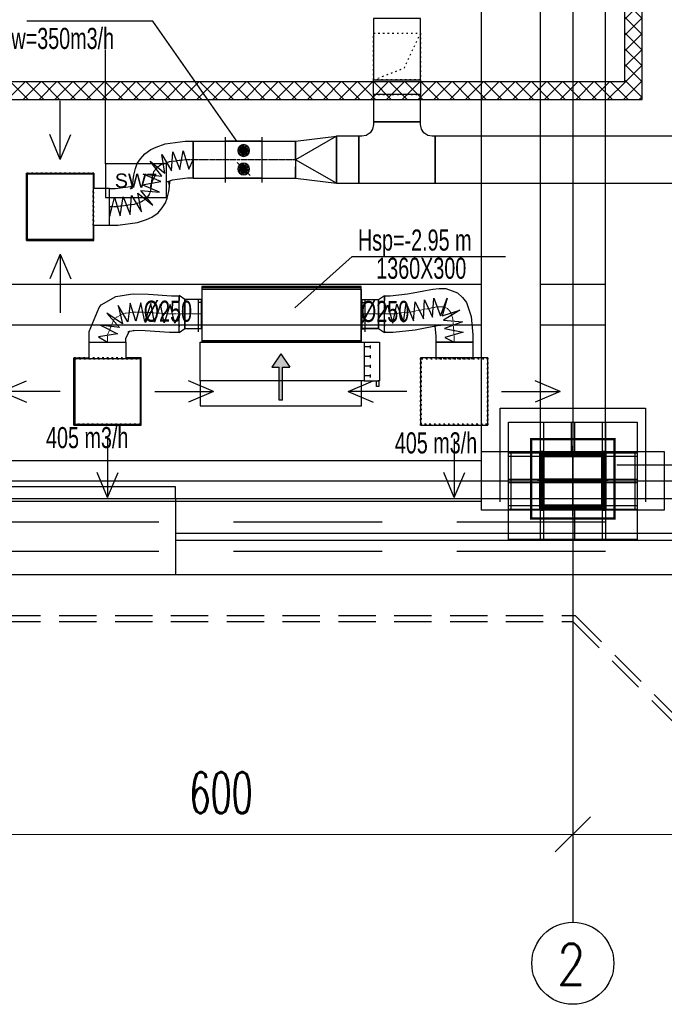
# Model space of a CAD drawing. Header units: centimetres. Extents: x -228435 to 46820, y -89367 to 152985.
# Tile 160 of 252: x -3257 to 2240, y 533 to 8936. Entities that reach past the tile are written whole.
import ezdxf

# ---------------------------------------------------------------- set-up
doc = ezdxf.new("R2010")
doc.units = ezdxf.units.CM
doc.header["$LTSCALE"] = 50
doc.header["$PDMODE"] = 35
doc.header["$PDSIZE"] = 0.1
for name, pattern in [('CADVENT_CENTERLINE', [9.9, 7.4, -1, 0.5, -1]), ('CADVENT_HIDDEN', [0.8, 0.25, -0.55]), ('Kondygnacja  -0_5$0$HIDDEN', [9.525, 6.35, -3.175]), ('Kondygnacja  -0_5$0$HIDDEN2', [4.7625, 3.175, -1.5875]), ('Osie rzutów$0$DASHDOT2', [12.7, 6.35, -3.175, 0, -3.175])]:
    doc.linetypes.add(name, pattern=pattern)
doc.layers.get('0').update_dxf_attribs({"color": 8})
doc.layers.get('DEFPOINTS').update_dxf_attribs({"color": 8})
for name, color, linetype in [('01-103-Went PP_poziom-0_5$0$L_Nawiew', 3, 'Continuous'), ('bgde-nawiewEXP', 1, 'Continuous'), ('bgde-nawiewHIDDEN', 1, 'Continuous'), ('bgde-tekst', 7, 'Continuous'), ('bgde-wywiewCEN', 7, 'Continuous'), ('bgde-wywiewDETAILS', 5, 'Continuous'), ('bgde-wywiewEXP', 5, 'Continuous'), ('bgde-wywiewHIDDEN', 5, 'Continuous'), ('bgde-wywiewSOL', 5, 'Continuous'), ('bgde_AJ_strzałki', 7, 'Continuous'), ('bgde_VAV', 7, 'Continuous'), ('Kondygnacja  -0_5$0$ARCH_GK', 8, 'Continuous'), ('Kondygnacja  -0_5$0$ARCH_INFO_ODPORNOŚĆ OGNIOWA', 8, 'Continuous'), ('Kondygnacja  -0_5$0$ARCH_INFO_OPISY_PRZEGRODY', 8, 'Continuous'), ('Kondygnacja  -0_5$0$ARCH_KONSTR_POWYŻEJ RZUTU', 8, 'Kondygnacja  -0_5$0$HIDDEN'), ('Kondygnacja  -0_5$0$ARCH_KONSTR_POWYŻEJ RZUTU_IST', 8, 'Kondygnacja  -0_5$0$HIDDEN2'), ('Kondygnacja  -0_5$0$ARCH_KONSTRUKCJA_NIEWIDOCZNA', 8, 'Continuous'), ('Kondygnacja  -0_5$0$ARCH_NIEWIDOK_IST', 8, 'Kondygnacja  -0_5$0$HIDDEN'), ('Kondygnacja  -0_5$0$ARCH_OKŁADZINA', 8, 'Continuous'), ('Kondygnacja  -0_5$0$ARCH_SŁUPY', 8, 'Continuous'), ('Kondygnacja  -0_5$0$ARCH_WIDOK_IST', 8, 'Continuous'), ('Kondygnacja  -0_5$0$ARCH_ŚLUSARKA_OKNA_IST', 8, 'Continuous'), ('Osie rzutów$0$ARCH_INFO_OSIE_IST', 8, 'Osie rzutów$0$DASHDOT2'), ('Osie rzutów$0$ARCH_INFO_OSIE_OPISY_IST', 8, 'Continuous')]:
    doc.layers.add(name, color=color, linetype=linetype)
doc.layers.add('bgde-nawiewCEN', color=7, linetype='Continuous', lineweight=13)
doc.layers.add('Osie rzutów$0$ARCH_INFO_WYMIARY', color=8, linetype='Continuous', lineweight=9)
doc.styles.add('Kondygnacja  -0_5$0$Arial', font='ARIAL.TTF')
doc.styles.add('Kondygnacja  -0_5$0$Standard', font='txt')
doc.styles.add('Osie rzutów$0$ROMANS-250-CM', font='romans.shx', dxfattribs={"width": 0.8, "height": 50})
doc.styles.add('Osie rzutów$0$wymiary_cuprum', font='Romans.shx', dxfattribs={"width": 0.6})
doc.dimstyles.new('Kondygnacja  -0_5$0$ISO-25', dxfattribs={"dimtxt": 2.5, "dimasz": 2.5, "dimexe": 1.25, "dimexo": 0.625, "dimtad": 1, "dimtxsty": 'Kondygnacja  -0_5$0$Standard', "dimcen": 2.5, "dimadec": 0, "dimazin": 0, "dimtfac": 1, "dimtmove": 0, "dimatfit": 3, "dimfxl": 0, "dimarcsym": 0})
doc.dimstyles.new('Osie rzutów$0$ARCH_ CT', dxfattribs={"dimtxt": 20, "dimasz": 20, "dimexe": 12, "dimexo": 20, "dimgap": 5, "dimtad": 1, "dimdec": 1, "dimrnd": 0.5, "dimzin": 9, "dimdsep": 46, "dimtxsty": 'Osie rzutów$0$wymiary_cuprum', "dimblk": 'Osie rzutów$0$_Oblique', "dimcen": 8, "dimdle": 12, "dimclrd": 256, "dimclre": 256, "dimclrt": 55, "dimadec": 1, "dimazin": 0, "dimtfac": 1, "dimtdec": 1, "dimtmove": 1, "dimatfit": 2, "dimldrblk": 'Osie rzutów$0$_Dot', "dimfxl": 0, "dimtolj": 1, "dimtzin": 0, "dimlwd": -1, "dimlwe": -1, "dimarcsym": 0})
pattern_1 = [(45, (-10513.117, -27369.858), (-6.735192, 6.735192), [])]

# ---------------------------------------------------------------- blocks, each defined once
blk = doc.blocks.new('Osie rzutów$0$_Oblique')
at = {"color": 0, "linetype": 'ByBlock', "lineweight": -2}
blk.add_line((-0.5, -0.5), (0.5, 0.5), dxfattribs=at)
blk = doc.blocks.new('*D273')
at = {"layer": 'DEFPOINTS', "color": 0}
for p in [(12260, 4732.19), (12860, 4732.19), (12860, 4698.26)]:
    blk.add_point(p, dxfattribs=at)
at = {"layer": 'Osie rzutów$0$ARCH_INFO_WYMIARY'}
for p, q in [((12260, 4717.19), (12260, 4690.26)), ((12860, 4717.19), (12860, 4690.26)), ((12252, 4698.26), (12868, 4698.26))]:
    blk.add_line(p, q, dxfattribs=at)
at = {"layer": 'Osie rzutów$0$ARCH_INFO_WYMIARY', "xscale": 30, "yscale": 30, "zscale": 30, "rotation": 180}
blk.add_blockref('Osie rzutów$0$_Oblique', (12260, 4698.26), dxfattribs=at)
at = {"layer": 'Osie rzutów$0$ARCH_INFO_WYMIARY', "xscale": 30, "yscale": 30, "zscale": 30}
blk.add_blockref('Osie rzutów$0$_Oblique', (12860, 4698.26), dxfattribs=at)
at = {"layer": 'Osie rzutów$0$ARCH_INFO_WYMIARY', "color": 55, "insert": (12560, 4733.76), "char_height": 35, "attachment_point": 5, "style": 'Osie rzutów$0$wymiary_cuprum'}
blk.add_mtext('\\A1;600', dxfattribs=at)
blk = doc.blocks.new('Osie rzutów$0$_Dot')
at = {"color": 0, "linetype": 'ByBlock', "lineweight": -2}
blk.add_line((-0.5, 0), (-1, 0), dxfattribs=at)
at = {"color": 0, "linetype": 'ByBlock', "const_width": 0.5}
blk.add_lwpolyline([(-0.25, 0, 1), (0.25, 0, 1)], format="xyb", close=True, dxfattribs=at)
blk = doc.blocks.new('*D275')
at = {"layer": 'DEFPOINTS', "color": 0}
for p in [(11660, 4732.19), (12260, 4732.19), (12260, 4698.26)]:
    blk.add_point(p, dxfattribs=at)
at = {"layer": 'Osie rzutów$0$ARCH_INFO_WYMIARY'}
for p, q in [((11660, 4717.19), (11660, 4690.26)), ((12260, 4717.19), (12260, 4690.26)), ((11652, 4698.26), (12268, 4698.26))]:
    blk.add_line(p, q, dxfattribs=at)
at = {"layer": 'Osie rzutów$0$ARCH_INFO_WYMIARY', "xscale": 30, "yscale": 30, "zscale": 30, "rotation": 180}
blk.add_blockref('Osie rzutów$0$_Oblique', (11660, 4698.26), dxfattribs=at)
at = {"layer": 'Osie rzutów$0$ARCH_INFO_WYMIARY', "xscale": 30, "yscale": 30, "zscale": 30}
blk.add_blockref('Osie rzutów$0$_Oblique', (12260, 4698.26), dxfattribs=at)
at = {"layer": 'Osie rzutów$0$ARCH_INFO_WYMIARY', "color": 55, "insert": (11960, 4733.76), "char_height": 35, "attachment_point": 5, "style": 'Osie rzutów$0$wymiary_cuprum'}
blk.add_mtext('\\A1;600', dxfattribs=at)
blk = doc.blocks.new('Kondygnacja  -0_5$0$_Dot')
at = {"color": 0, "linetype": 'ByBlock', "lineweight": -2}
blk.add_line((-0.5, 0), (-1, 0), dxfattribs=at)
at = {"color": 0, "linetype": 'ByBlock', "const_width": 0.5}
blk.add_lwpolyline([(-0.25, 0, 1), (0.25, 0, 1)], format="xyb", close=True, dxfattribs=at)
blk = doc.blocks.new('Kondygnacja  -0_5$0$konstrukcja istniejąca -0.5')
at = {"layer": 'Kondygnacja  -0_5$0$ARCH_KONSTR_POWYŻEJ RZUTU_IST', "ltscale": 10}
for p, q in [((11138, 5017.5), (12181.55, 5017.5)), ((12181.55, 4982.5), (11138, 4982.5))]:
    blk.add_line(p, q, dxfattribs=at)
for points in [[(12182, 5025), (12182, 6175)], [(12232, 6175), (12232, 5025)], [(12288, 5025), (12288, 6175)], [(11138, 5167.89), (12182, 5167.89)], [(12232, 5167.89), (12288, 5167.89)], [(12182, 5132.89), (11138, 5132.89)], [(12288, 5132.89), (12232, 5132.89)], [(12338, 4975), (12182, 4975), (12182, 5025), (12338, 5025), (12338, 4975)], [(12232, 4975), (12232, 4975), (12182, 4975)], [(12338, 4975), (12338, 4975), (12288, 4975)]]:
    blk.add_lwpolyline(points, dxfattribs=at)
at = {"layer": 'Kondygnacja  -0_5$0$ARCH_KONSTR_POWYŻEJ RZUTU_IST', "ltscale": 10, "elevation": 0}
for points in [[(12207, 5025), (12207, 4975)], [(12313, 5025), (12313, 4975)]]:
    blk.add_lwpolyline(points, dxfattribs=at)
blk = doc.blocks.new('0026')
at = {"layer": 'bgde_VAV'}
for p, q in [((462656, 9859, 1210), (462656, 9814, 1210)), ((463056, 9814, 1210), (463056, 9859, 1210)), ((462656, 9814, 1210), (462656, 9414, 1210)), ((462656, 9814, 1210), (463056, 9814, 1210)), ((462785, 9784, 1210), (462926, 9643, 1210)), ((462856, 9714, 1210), (462792, 9714, 1210)), ((462856, 9714, 1210), (462795, 9733, 1210)), ((462856, 9714, 1210), (462795, 9694, 1210)), ((462856, 9714, 1210), (462804, 9751, 1210)), ((462856, 9714, 1210), (462804, 9676, 1210)), ((462856, 9714, 1210), (462818, 9765, 1210)), ((462856, 9714, 1210), (462818, 9662, 1210)), ((462856, 9714, 1210), (462836, 9775, 1210)), ((462856, 9714, 1210), (462836, 9653, 1210)), ((462856, 9714, 1210), (462856, 9778, 1210)), ((462856, 9714, 1210), (462875, 9775, 1210)), ((462856, 9714, 1210), (462893, 9765, 1210)), ((462856, 9714, 1210), (462907, 9751, 1210)), ((462856, 9714, 1210), (462916, 9733, 1210)), ((462856, 9714, 1210), (462920, 9714, 1210)), ((462856, 9714, 1210), (462916, 9694, 1210)), ((462856, 9714, 1210), (462907, 9676, 1210)), ((462856, 9714, 1210), (462893, 9662, 1210)), ((462856, 9714, 1210), (462875, 9653, 1210)), ((462856, 9714, 1210), (462856, 9650, 1210)), ((463056, 9414, 1210), (463056, 9814, 1210)), ((462856, 9514, 1210), (462792, 9514, 1210)), ((462856, 9514, 1210), (462795, 9533, 1210)), ((462856, 9514, 1210), (462795, 9494, 1210)), ((462856, 9514, 1210), (462804, 9551, 1210)), ((462856, 9514, 1210), (462804, 9476, 1210)), ((462856, 9514, 1210), (462818, 9565, 1210)), ((462856, 9514, 1210), (462818, 9462, 1210)), ((462856, 9514, 1210), (462836, 9575, 1210)), ((462856, 9514, 1210), (462836, 9453, 1210)), ((462856, 9514, 1210), (462856, 9578, 1210)), ((462856, 9514, 1210), (462875, 9575, 1210)), ((462856, 9514, 1210), (462893, 9565, 1210)), ((462856, 9514, 1210), (462907, 9551, 1210)), ((462856, 9514, 1210), (462916, 9533, 1210)), ((462856, 9514, 1210), (462920, 9514, 1210)), ((462856, 9514, 1210), (462916, 9494, 1210)), ((462856, 9514, 1210), (462907, 9476, 1210)), ((462856, 9514, 1210), (462893, 9462, 1210)), ((462856, 9514, 1210), (462875, 9453, 1210)), ((462856, 9514, 1210), (462856, 9450, 1210)), ((462656, 9414, 1210), (462656, 9369, 1210)), ((462656, 9414, 1210), (463056, 9414, 1210)), ((463056, 9369, 1210), (463056, 9414, 1210))]:
    blk.add_line(p, q, dxfattribs=at)
for centre in [(462856, 9714, 1210), (462856, 9514, 1210)]:
    blk.add_ellipse(centre, major_axis=(0, 64), ratio=1, start_param=-1.570796, end_param=4.712389, dxfattribs=at)
blk = doc.blocks.new('*a368')
at = {"layer": 'bgde-tekst'}
blk.add_line((0, 0), (1310, 0), dxfattribs=at)
blk = doc.blocks.new('A$C5B3E7367')
at = {"layer": '01-103-Went PP_poziom-0_5$0$L_Nawiew'}
h = blk.add_hatch(color=256, dxfattribs=at)
h.paths.add_polyline_path([(215, 704), (215, 674), (331.7, 674), (331.7, 612.1), (445.9, 689), (331.7, 765.9), (331.7, 704)])
h.paths.add_polyline_path([(48.3, 704), (48.3, 674), (215, 674), (215, 704)])
for p, q in [((215, 1525), (165, 1525)), ((165, 1525), (165, 1505)), ((215, 1400), (215, 1530)), ((545, 1530), (215, 1530)), ((215, 1530), (215, 1515)), ((545, 1400), (545, 1530)), ((165, 1505), (215, 1505)), ((243.8, 1452), (268.8, 1452)), ((256.2, 1452), (256.2, 1400)), ((326.2, 1452), (351.2, 1452)), ((338.8, 1452), (338.8, 1400)), ((408.8, 1452), (433.8, 1452)), ((421.2, 1452), (421.2, 1400)), ((491.2, 1452), (516.2, 1452)), ((503.8, 1452), (503.8, 1400)), ((0, 1378), (215, 1378)), ((0, 0), (0, 1378)), ((545, 1400), (215, 1400)), ((215, 1400), (215, 1378)), ((215, 1378), (215, 0)), ((545, 0), (545, 1400)), ((445.9, 689), (331.7, 765.9)), ((331.7, 704), (331.7, 765.9)), ((48.3, 704), (331.7, 704)), ((48.3, 704), (48.3, 674)), ((48.3, 674), (331.7, 674)), ((445.9, 689), (331.7, 612.1)), ((331.7, 612.1), (331.7, 674)), ((215, 0), (0, 0)), ((215, 0), (545, 0))]:
    blk.add_line(p, q, dxfattribs=at)
blk = doc.blocks.new('A$C53CA46B8')
at = {"layer": 'bgde-wywiewSOL'}
for p, q in [((112.9, 511.1), (-162.1, 511.1)), ((-137.1, 481.1), (-137.1, 511.1)), ((87.9, 481.1), (87.9, 511.1)), ((200.4, 481.1), (-249.6, 481.1)), ((-249.6, 481.1), (-249.6, -878.9)), ((200.4, 481.1), (200.4, -878.9)), ((200.4, -878.9), (-249.6, -878.9)), ((112.9, -908.9), (-162.1, -908.9)), ((-137.1, -878.9), (-137.1, -908.9)), ((87.9, -878.9), (87.9, -908.9))]:
    blk.add_line(p, q, dxfattribs=at)
at = {"layer": '01-103-Went PP_poziom-0_5$0$L_Nawiew'}
blk.add_blockref('A$C5B3E7367', (-794.6, -893.9), dxfattribs=at)
blk = doc.blocks.new('strzałki')
at = {"layer": 'bgde_AJ_strzałki'}
for p, q in [((-903.6, 0), (-691.1, 89.7, 3433)), ((903.6, 0), (691.1, 89.7, 3433)), ((-403.6, 0), (-903.6, 0)), ((-903.6, 0), (-691.1, -89.7, 3433)), ((403.6, 0), (903.6, 0)), ((903.6, 0), (691.1, -89.7, 3433)), ((0, -403.6), (0, -903.6)), ((0, -903.6), (-89.7, -691.1, 3433)), ((0, -903.6), (89.7, -691.1, 3433))]:
    blk.add_line(p, q, dxfattribs=at)
blk = doc.blocks.new('Osie rzutów')
at = {"layer": 'Osie rzutów$0$ARCH_INFO_OSIE_IST', "ltscale": 10}
for p, q in [((12260, 12510), (12260, 4623.26)), ((12260, 4970), (12260, 5030)), ((4436.04, 5000), (15156.54, 5000)), ((12290, 5000), (12230, 5000))]:
    blk.add_line(p, q, dxfattribs=at)
at = {"layer": 'Osie rzutów$0$ARCH_INFO_OSIE_OPISY_IST'}
blk.add_circle((12260, 4588.26), 35, dxfattribs=at)
at = {"layer": 'Osie rzutów$0$ARCH_INFO_OSIE_OPISY_IST', "style": 'Osie rzutów$0$ROMANS-250-CM', "width": 0.8}
blk.add_text('2', height=35, dxfattribs=at).set_placement((12246.71, 4569.86))
at = {"layer": 'Osie rzutów$0$ARCH_INFO_WYMIARY'}
for base, p1, p2, picture, middle in [((12260, 4698.26), (11660, 4732.19), (12260, 4732.19), '*D275', (11960, 4733.76)), ((12860, 4698.26), (12260, 4732.19), (12860, 4732.19), '*D273', (12560, 4733.76))]:
    dim = blk.add_linear_dim(base=base, p1=p1, p2=p2, dimstyle='Osie rzutów$0$ARCH_ CT', override={"dimtxt": 35, "dimasz": 30, "dimexe": 8, "dimexo": 15, "dimgap": 18, "dimdle": 8}, dxfattribs=at)
    dim.commit()
    dim.dimension.update_dxf_attribs({"geometry": picture, "text_midpoint": middle})

msp = doc.modelspace()

# ---------------------------------------------------------------- hatches: boundary and pattern name
at = {"layer": 'Kondygnacja  -0_5$0$ARCH_GK', "linetype": 'Continuous', "lineweight": -3}
h = msp.add_hatch(dxfattribs=at)
h.set_pattern_fill('ANSI37', color=256, scale=30, angle=-360, style=0)
h.set_pattern_definition([(45, (-121140, -45000), (-67.35192, 67.35192), []), (135, (-121140, -45000), (-67.35192, -67.35192), [])])
h.paths.add_polyline_path([(2050, 14070), (1975, 14107.5), (1900, 14070), (1900, 8405), (2050, 8255)], flags=0)
h = msp.add_hatch(dxfattribs=at)
h.set_pattern_fill('ANSI37', color=256, scale=30, angle=-360, style=0)
h.set_pattern_definition([(45, (-121140, -45000), (-67.35192, 67.35192), []), (135, (-121140, -45000), (-67.35192, -67.35192), [])])
h.paths.add_polyline_path([(-7580, 8405), (-7430, 8255), (2050, 8255), (1900, 8405)], flags=0)
at = {"layer": 'Kondygnacja  -0_5$0$ARCH_SŁUPY', "lineweight": 40}
h = msp.add_hatch(dxfattribs=at)
h.set_pattern_fill('ANSI31', color=256, scale=3, style=0)
h.set_pattern_definition(pattern_1)
h.paths.add_polyline_path([(1180, 4750), (1210, 4750), (1210, 5250), (1180, 5250)])
h = msp.add_hatch(dxfattribs=at)
h.set_pattern_fill('ANSI31', color=256, scale=3, style=0)
h.set_pattern_definition(pattern_1)
h.paths.add_polyline_path([(1710, 5210), (1710, 5240), (1210, 5240), (1210, 5210)])
h = msp.add_hatch(dxfattribs=at)
h.set_pattern_fill('ANSI31', color=256, scale=3, style=0)
h.set_pattern_definition(pattern_1)
h.paths.add_polyline_path([(1710, 4750), (1740, 4750), (1740, 5250), (1710, 5250)])
h = msp.add_hatch(dxfattribs=at)
h.set_pattern_fill('ANSI31', color=256, scale=3, style=0)
h.set_pattern_definition(pattern_1)
h.paths.add_polyline_path([(1710, 4985), (1710, 5015), (1210, 5015), (1210, 4985)])
h = msp.add_hatch(dxfattribs=at)
h.set_pattern_fill('ANSI31', color=256, scale=3, style=0)
h.set_pattern_definition(pattern_1)
h.paths.add_polyline_path([(1710, 4760), (1710, 4790), (1210, 4790), (1210, 4760)])

# ---------------------------------------------------------------- linework, layer by layer
at = {"layer": 'bgde-nawiewCEN', "linetype": 'CADVENT_CENTERLINE', "ltscale": 0.06}
for p, q in [((247.177, 6475.004), (172.526, 6459.549)), ((307.91, 6484.994), (247.177, 6475.004)), ((355.946, 6485.106), (307.91, 6484.994)), ((392.508, 6470.926), (355.946, 6485.106)), ((-2449.334, 6385.844), (-2379.687, 6426.829)), ((-2379.687, 6426.829), (-2286.965, 6441.046)), ((-2286.965, 6441.046), (-2173.929, 6438.642)), ((-2173.929, 6438.642), (-1970.646, 6424.545)), ((-1970.646, 6424.545), (-1897.954, 6424.545)), ((-1897.954, 6424.545), (-1847.954, 6424.545)), ((-1847.954, 6424.545), (-1707.954, 6424.545)), ((-1703.954, 6424.545), (-1707.954, 6424.545)), ((-343.954, 6424.545), (-339.954, 6424.545)), ((-197.159, 6424.545), (-339.954, 6424.545)), ((-147.159, 6424.545), (-197.159, 6424.545)), ((-85.289, 6424.545), (-147.159, 6424.545)), ((82.734, 6443.045), (-85.289, 6424.545)), ((172.526, 6459.549), (82.734, 6443.045)), ((418.818, 6438.039), (392.508, 6470.926)), ((436.098, 6382.032), (418.818, 6438.039)), ((-2508.364, 6245.473), (-2449.334, 6385.844)), ((448.456, 6240.743), (436.098, 6382.032)), ((-2508.364, 6182.997), (-2508.364, 6245.473)), ((448.456, 6182.997), (448.456, 6240.743))]:
    msp.add_line(p, q, dxfattribs=at)
at = {"layer": 'bgde-nawiewEXP', "linetype": 'Continuous'}
for points in [[(-1703.954, 6649.545), (-343.954, 6649.545), (-343.954, 6659.545), (-1703.954, 6659.545)], [(-1703.954, 6199.545), (-343.954, 6199.545), (-343.954, 6649.545), (-1703.954, 6649.545)], [(-1847.954, 6299.545), (-1707.954, 6299.545), (-1707.954, 6549.545), (-1847.954, 6549.545), (-1847.954, 6309.06)], [(-339.954, 6299.545), (-339.954, 6549.545), (-197.159, 6549.545), (-197.159, 6299.545)], [(-2788.364, 5482.997), (-2228.364, 5482.997), (-2228.364, 6042.997), (-2788.364, 6042.997)], [(160.956, 5475.497), (735.956, 5475.497), (735.956, 6050.497), (160.956, 6050.497)]]:
    msp.add_lwpolyline(points, close=True, dxfattribs=at)
for points in [[(-147.159, 6579.622), (-98.557, 6579.622), (49.546, 6595.93), (130.621, 6610.831), (203.625, 6625.945), (266.784, 6636.334), (320.345, 6641.496), (376.788, 6641.628), (430.077, 6622.967), (477.16, 6604.706), (517.937, 6565.533), (553.025, 6521.674), (571.131, 6472.567), (592.236, 6404.161), (605.956, 6247.3), (605.956, 6182.997), (290.956, 6182.997), (290.956, 6050.497)], [(-2665.864, 6182.997), (-2665.864, 6276.301), (-2580.245, 6479.9), (-2562.458, 6501.919), (-2438.488, 6574.869), (-2312.534, 6594.183), (-2283.689, 6596.937), (-2159.793, 6594.302), (-1962.634, 6580.629), (-1897.954, 6580.629)], [(-1897.954, 6268.46), (-1897.954, 6267.045), (-1847.954, 6299.545), (-1847.954, 6549.545), (-1897.954, 6582.045), (-1897.954, 6551.955)], [(-1897.954, 6549.811), (-1897.954, 6578.835)], [(-339.954, 6299.545), (-197.159, 6299.545), (-197.159, 6549.545), (-147.159, 6582.045), (-147.159, 6555.431)], [(-147.159, 6553.658), (-147.159, 6578.894)], [(-1897.954, 6549.811), (-1897.954, 6538.285)], [(-1897.954, 6452.863), (-1897.954, 6544.456)], [(-1897.954, 6445.613), (-1897.954, 6528.165)], [(-1707.954, 6299.545), (-1707.954, 6549.545), (-1703.954, 6549.545)], [(-343.954, 6549.545), (-339.954, 6549.545), (-339.954, 6424.545)], [(-339.954, 6424.545), (-339.954, 6472.38)], [(-147.159, 6553.658), (-147.159, 6538.764)], [(-147.159, 6484.817), (-147.159, 6547.38)], [(-147.159, 6452.06), (-147.159, 6528.307)], [(-147.159, 6484.817), (-147.159, 6459)], [(-1897.954, 6445.613), (-1897.954, 6430.268)], [(-1897.954, 6337.182), (-1897.954, 6439.624)], [(-1897.954, 6329.074), (-1897.954, 6416.796)], [(-339.954, 6376.709), (-339.954, 6424.545)], [(-339.954, 6424.545), (-339.954, 6376.709)], [(-147.159, 6452.06), (-147.159, 6431.426)], [(-147.159, 6364.272), (-147.159, 6444.787)], [(-147.159, 6334.345), (-147.159, 6416.938)], [(-2290.241, 6285.155), (-2188.065, 6282.982), (-1978.658, 6268.46), (-1897.954, 6268.46), (-1897.954, 6309.966)], [(-1897.954, 6329.074), (-1897.954, 6318.899)], [(-1897.954, 6272.678), (-1897.954, 6325.959)], [(-339.954, 6376.709), (-339.954, 6336.156)], [(-339.954, 6336.156), (-339.954, 6376.709)], [(-339.954, 6309.06), (-339.954, 6336.156)], [(-339.954, 6336.156), (-339.954, 6309.06)], [(-339.954, 6309.06), (-339.954, 6299.545)], [(-339.954, 6299.545), (-339.954, 6309.06)], [(-147.159, 6364.272), (-147.159, 6342.385)], [(-147.159, 6334.345), (-147.159, 6320.057)], [(-147.159, 6269.467), (-72.022, 6269.467), (115.922, 6290.161), (214.431, 6308.267), (290.729, 6324.062), (349.035, 6333.654)], [(-147.159, 6279.034), (-147.159, 6330.336)], [(-147.159, 6269.467), (-147.159, 6310.024)], [(283.231, 6322.51), (290.956, 6234.186), (290.956, 6182.997), (605.956, 6182.997), (605.956, 6050.497)], [(317.98, 6328.545), (335.104, 6328.585)], [(-2665.864, 6182.997), (-2350.864, 6182.997), (-2350.864, 6214.645), (-2324.878, 6276.438)], [(-2336.21, 6269.77), (-2320.885, 6278.788), (-2280.684, 6284.952)], [(-1707.954, 6299.545), (-1703.954, 6299.545)], [(-343.954, 6299.545), (-339.954, 6299.545)], [(-339.954, 6299.545), (-343.954, 6299.545)], [(-197.159, 6299.545), (-147.159, 6267.045), (-147.159, 6269.467)], [(-147.159, 6279.034), (-147.159, 6273.898)], [(-2665.864, 6042.997), (-2665.864, 6182.997), (-2350.864, 6182.997), (-2350.864, 6042.997)], [(-2795.864, 5475.497), (-2220.864, 5475.497), (-2220.864, 6050.497), (-2350.864, 6050.497)], [(-2795.864, 5475.497), (-2795.864, 6050.497), (-2665.864, 6050.497)]]:
    msp.add_lwpolyline(points, dxfattribs=at)
at = {"layer": 'bgde-nawiewHIDDEN', "linetype": 'CADVENT_HIDDEN'}
for points in [[(-1897.954, 6580.629), (-1897.954, 6578.835)], [(-147.159, 6579.622), (-147.159, 6578.894)], [(-147.159, 6547.38), (-147.159, 6555.431)], [(-1897.954, 6544.456), (-1897.954, 6551.955)], [(-1897.954, 6528.165), (-1897.954, 6538.285)], [(-1703.954, 6299.545), (-1703.954, 6549.545)], [(-343.954, 6299.545), (-343.954, 6549.545)], [(-147.159, 6528.307), (-147.159, 6538.764)], [(-1897.954, 6439.624), (-1897.954, 6452.863)], [(-1897.954, 6416.796), (-1897.954, 6430.268)], [(-147.159, 6444.787), (-147.159, 6459)], [(-147.159, 6416.938), (-147.159, 6431.426)], [(-1897.954, 6325.959), (-1897.954, 6337.182)], [(-1897.954, 6309.966), (-1897.954, 6318.899)], [(-147.159, 6330.336), (-147.159, 6342.385)], [(-147.159, 6310.024), (-147.159, 6320.057)], [(-1897.954, 6268.46), (-1897.954, 6272.678)], [(-147.159, 6269.467), (-147.159, 6273.898)], [(-2665.864, 6182.997), (-2350.864, 6182.997)], [(290.956, 6182.997), (605.956, 6182.997)]]:
    msp.add_lwpolyline(points, dxfattribs=at)
at = {"layer": 'bgde-nawiewHIDDEN'}
for points in [[(-147.159, 6424.545), (-120.42, 6503.557), (-73.8, 6347.572), (-40.782, 6507.484), (15.103, 6354.546), (38.199, 6516.048), (101.554, 6366.311), (114.856, 6528.511), (185.517, 6381.829), (193.541, 6544.345), (263.579, 6397.974), (275.173, 6560.073), (330.357, 6407.739), (389.53, 6558.321), (344.824, 6408.495), (496.423, 6457.216), (357.638, 6372.781), (519.404, 6357.813), (366.458, 6301.599), (525.823, 6268.813), (369.422, 6223.284), (448.456, 6182.997)], [(-1897.954, 6424.545), (-1934.542, 6346.163), (-1973.518, 6504.919), (-2024.004, 6349.709), (-2055.649, 6509.477), (-2106.601, 6355.138), (-2138.553, 6515.274), (-2189.169, 6360.642), (-2225.518, 6519.869), (-2266.821, 6362.805), (-2315.694, 6518.18), (-2334.465, 6357.071), (-2416.479, 6497.44), (-2381.29, 6340.217), (-2515.025, 6430.787), (-2407.644, 6310.558), (-2568.892, 6329.513), (-2424.463, 6255.506), (-2585.567, 6230.876), (-2508.364, 6182.997)]]:
    msp.add_lwpolyline(points, dxfattribs=at)
at = {"layer": 'bgde-nawiewHIDDEN', "linetype": 'CADVENT_HIDDEN'}
for points in [[(-2795.864, 5475.497), (-2220.864, 5475.497), (-2220.864, 6050.497), (-2795.864, 6050.497)], [(-2795.864, 6050.497), (-2795.864, 6050.497)], [(-2788.364, 5482.997), (-2788.364, 6042.997), (-2228.364, 6042.997), (-2228.364, 5482.997)], [(-2788.364, 6042.997), (-2788.364, 6042.997)], [(-2788.364, 6042.997), (-2788.364, 6042.997)], [(-2665.864, 6042.997), (-2350.864, 6042.997), (-2653.875, 6042.997)], [(-2228.364, 6042.997), (-2228.364, 6042.997)], [(-2220.864, 6050.497), (-2220.864, 6050.497)], [(160.956, 5475.497), (160.956, 6050.497), (735.956, 6050.497), (735.956, 5475.497)], [(168.456, 5482.997), (168.456, 6042.997), (728.456, 6042.997), (728.456, 5482.997)], [(168.456, 6042.997), (168.456, 6042.997)], [(290.956, 6042.997), (605.956, 6042.997), (302.945, 6042.997)], [(728.456, 6042.997), (728.456, 6042.997)], [(728.456, 6042.997), (728.456, 6042.997)], [(-2795.864, 5475.497), (-2795.864, 5475.497)], [(-2788.364, 5482.997), (-2788.364, 5482.997)], [(-2228.364, 5482.997), (-2228.364, 5482.997)], [(-2220.864, 5475.497), (-2220.864, 5475.497)], [(160.956, 5475.497), (160.956, 5475.497)], [(168.456, 5482.997), (168.456, 5482.997)], [(728.456, 5482.997), (728.456, 5482.997)]]:
    msp.add_lwpolyline(points, close=True, dxfattribs=at)
at = {"layer": 'bgde-tekst'}
msp.add_lwpolyline([(-423.125, 6915.781), (-909.777, 6477.415), (-909.777, 6477.415)], dxfattribs=at)
at = {"layer": 'bgde-tekst', "elevation": 1920}
msp.add_lwpolyline([(-423.125, 6915.781), (-909.777, 6477.415), (-909.777, 6477.415)], dxfattribs=at)
at = {"layer": 'bgde-wywiewCEN', "linetype": 'CADVENT_CENTERLINE', "ltscale": 0.06}
for p, q in [((-1837.428, 7740.989), (-1986.98, 7721.478)), ((-1777.165, 7740.989), (-1837.428, 7740.989)), ((-905.093, 7740.989), (-1777.165, 7740.989)), ((-2091.075, 7670.558), (-2115.491, 7636.889)), ((-2049.84, 7699.23), (-2091.075, 7670.558)), ((-1986.98, 7721.478), (-2049.84, 7699.23)), ((-2127.893, 7599.651), (-2133.086, 7560.271)), ((-2115.491, 7636.889), (-2127.893, 7599.651)), ((-2141.071, 7480.798), (-2153.473, 7443.56)), ((-2135.877, 7520.178), (-2141.071, 7480.798)), ((-2133.086, 7560.271), (-2135.877, 7520.178)), ((-2177.889, 7409.891), (-2219.124, 7381.219)), ((-2153.473, 7443.56), (-2177.889, 7409.891)), ((-2431.536, 7339.46), (-2491.799, 7339.46)), ((-2281.984, 7358.971), (-2431.536, 7339.46)), ((-2219.124, 7381.219), (-2281.984, 7358.971))]:
    msp.add_line(p, q, dxfattribs=at)
at = {"layer": 'bgde-wywiewDETAILS', "linetype": 'CADVENT_HIDDEN', "extrusion": (6.12323e-17, -1, 0)}
for p in [(160.471, 8822.75), (-239.529, 8422.75)]:
    msp.add_line(p, (20.471, 8522.75), dxfattribs=at)
at = {"layer": 'bgde-wywiewEXP', "linetype": 'Continuous'}
for points in [[(-239.529, 8507.016), (-239.529, 8422.75), (160.471, 8422.75), (160.471, 8947.748), (-239.529, 8947.748), (-239.529, 8569.198)], [(-239.529, 8065.989), (160.471, 8065.989), (160.471, 8297.75), (-239.529, 8297.75)], [(-905.093, 7740.989), (-905.093, 7898.489), (-555.093, 7940.989)], [(-555.093, 7540.989), (-555.093, 7940.989)], [(285.471, 7540.989), (2354.386, 7540.989), (2354.386, 7940.989), (285.471, 7940.989)], [(-3191.799, 7059.46), (-3191.799, 7619.46), (-2631.799, 7619.46), (-2631.799, 7059.46)]]:
    msp.add_lwpolyline(points, close=True, dxfattribs=at)
for points in [[(-239.529, 8297.75), (-239.529, 8422.75), (160.471, 8422.75), (160.471, 8297.75)], [(-555.093, 7540.989), (285.471, 7540.989), (285.471, 7940.989), (260.471, 7940.989), (222.203, 7948.601), (189.761, 7970.279), (168.083, 8002.721), (160.471, 8040.989), (160.471, 8065.989), (-239.529, 8065.989), (-239.529, 8040.989), (-247.141, 8002.721), (-268.818, 7970.279), (-301.26, 7948.601), (-339.529, 7940.989), (-364.529, 7940.989), (-364.529, 7540.989), (-364.529, 7940.989), (-555.093, 7940.989)], [(-2298.014, 7491.657), (-2293.136, 7528.642), (-2290.345, 7568.735), (-2284.835, 7610.51), (-2270.2, 7666.215), (-2256.207, 7708.23), (-2225.903, 7750.018), (-2191.511, 7792.299), (-2137.929, 7829.556), (-2094.354, 7849.057), (-2017.351, 7876.31), (-1847.351, 7898.489), (-1777.165, 7898.489), (-1777.165, 7583.489), (-1827.504, 7583.489), (-1956.61, 7566.646), (-2005.326, 7549.404)], [(-1777.165, 7583.489), (-1777.165, 7898.489), (-905.093, 7898.489), (-905.093, 7629.62)], [(-905.093, 7583.489), (-555.093, 7540.989), (-905.093, 7740.989), (-905.093, 7595.478)], [(-905.093, 7629.62), (-905.093, 7680.717)], [(-3199.299, 7051.96), (-3199.299, 7626.96), (-2624.299, 7626.96), (-2624.299, 7496.96)], [(-1777.165, 7583.489), (-905.093, 7583.489), (-905.093, 7629.62)], [(-905.093, 7629.62), (-905.093, 7595.478)], [(-905.093, 7583.489), (-905.093, 7595.478)], [(-905.093, 7595.478), (-905.093, 7583.489)], [(-2631.799, 7181.96), (-2491.799, 7181.96), (-2491.799, 7496.96), (-2631.799, 7496.96)], [(-2491.799, 7181.96), (-2421.613, 7181.96), (-2251.613, 7204.139), (-2174.61, 7231.392), (-2131.035, 7250.893), (-2077.453, 7288.15), (-2043.06, 7330.431), (-2012.757, 7372.219), (-1998.764, 7414.235), (-1984.129, 7469.939), (-1978.619, 7511.714), (-1975.828, 7551.808), (-1974.767, 7559.853)], [(-2491.799, 7181.96), (-2491.799, 7496.96), (-2441.46, 7496.96), (-2312.354, 7513.804), (-2295.269, 7519.851)], [(-2312.717, 7489.351), (-2295.117, 7513.622)], [(-2307.213, 7511.545), (-2294.197, 7520.596)], [(-1990.639, 7548.817), (-1973.695, 7560.599)], [(-1985.585, 7533.087), (-1977.245, 7558.13)], [(-3199.299, 7051.96), (-2624.299, 7051.96), (-2624.299, 7181.96)]]:
    msp.add_lwpolyline(points, dxfattribs=at)
at = {"layer": 'bgde-wywiewEXP'}
msp.add_lwpolyline([(-2491.799, 7339.46), (-2488.921, 7260.711), (-2449.673, 7418.776), (-2401.897, 7263.228), (-2374.271, 7423.413), (-2313.984, 7272.4), (-2304.205, 7434.618), (-2219.84, 7295.48), (-2249.179, 7454.398), (-2121.75, 7354.655), (-2224.385, 7477.819), (-2063.907, 7465.074), (-2214.349, 7526.8), (-2054.524, 7554.783), (-2204.516, 7617.933), (-2044.739, 7602.314), (-2144.564, 7728.382), (-2019.465, 7626.231), (-2045.535, 7786.242), (-1962.872, 7646.273), (-1950.753, 7808.701), (-1891.522, 7657.353), (-1862.153, 7817.508), (-1815.068, 7661.785), (-1777.165, 7740.989)], dxfattribs=at)
at = {"layer": 'bgde-wywiewHIDDEN', "linetype": 'CADVENT_HIDDEN'}
for points in [[(-239.529, 8422.75), (-239.529, 8822.75), (160.471, 8822.75), (160.471, 8422.75)], [(-3199.299, 7051.96), (-2624.299, 7051.96), (-2624.299, 7626.96), (-3199.299, 7626.96)], [(-3199.299, 7626.96), (-3199.299, 7626.96)], [(-3191.799, 7059.46), (-3191.799, 7619.46), (-2631.799, 7619.46), (-2631.799, 7059.46)], [(-3191.799, 7619.46), (-3191.799, 7619.46)], [(-2631.799, 7619.46), (-2631.799, 7619.46)], [(-2631.799, 7619.46), (-2631.799, 7619.46)], [(-2624.299, 7626.96), (-2624.299, 7626.96)], [(-2631.799, 7181.96), (-2631.799, 7496.96), (-2631.799, 7193.949)], [(-3191.799, 7059.46), (-3191.799, 7059.46)], [(-2631.799, 7059.46), (-2631.799, 7059.46)], [(-3199.299, 7051.96), (-3199.299, 7051.96)], [(-2624.299, 7051.96), (-2624.299, 7051.96)]]:
    msp.add_lwpolyline(points, close=True, dxfattribs=at)
for points in [[(-239.529, 8422.75), (-239.529, 8822.75), (160.471, 8822.75), (160.471, 8422.75)], [(-239.529, 8297.75), (-239.529, 8297.748), (160.471, 8297.748), (160.471, 8297.75)], [(-2491.799, 7181.96), (-2491.799, 7496.96)]]:
    msp.add_lwpolyline(points, dxfattribs=at)
at = {"layer": 'bgde_AJ_strzałki'}
for p, q in [((-2911.797, 7743.099, -1147), (-2911.797, 8243.099, -1147)), ((-2911.797, 7743.099, -1147), (-3001.524, 7955.61, 2286)), ((-2911.797, 7743.099, -1147), (-2822.07, 7955.61, 2286)), ((-2911.797, 6935.821, -1147), (-3001.524, 6723.31, 2286)), ((-2911.797, 6935.821, -1147), (-2911.797, 6435.821, -1147)), ((-2911.797, 6935.821, -1147), (-2822.07, 6723.31, 2286))]:
    msp.add_line(p, q, dxfattribs=at)
at = {"layer": 'bgde_VAV'}
for p, q in [((-2122.477, 8925.099, 21.417), (-3195.658, 8925.099, 21.417)), ((-1404.603, 7898.489), (-2122.477, 8925.099, 21.417))]:
    msp.add_line(p, q, dxfattribs=at)
at = {"layer": 'Kondygnacja  -0_5$0$ARCH_GK', "linetype": 'Continuous', "lineweight": -3}
for p, q in [((1900, 14070), (1900, 8405)), ((2050, 8255), (2050, 14070)), ((1900, 8405), (-7580, 8405)), ((-7430, 8255), (2050, 8255))]:
    msp.add_line(p, q, dxfattribs=at)
at = {"layer": 'Kondygnacja  -0_5$0$ARCH_INFO_OPISY_PRZEGRODY'}
msp.add_lwpolyline([(-2524.658, 7706.599), (-2524.658, 8683.219)], dxfattribs=at)
msp.add_lwpolyline([(-2524.658, 7418.599), (-2004.658, 7418.599), (-2004.658, 7706.599), (-2524.658, 7706.599), (-2524.658, 7418.599)], close=True, dxfattribs=at)
at = {"layer": 'Kondygnacja  -0_5$0$ARCH_KONSTRUKCJA_NIEWIDOCZNA'}
msp.add_lwpolyline([(2010, 5500), (2010, 4500), (910, 4500), (910, 5500)], close=True, dxfattribs=at)
for points in [[(1180, 5500), (1180, 5250)], [(1210, 5500), (1210, 5250)], [(1445, 5500), (1445, 5240)], [(1475, 5500), (1475, 5240)], [(1710, 5500), (1710, 5250)], [(1740, 5500), (1740, 5250)], [(910, 5240), (1180, 5240)], [(1740, 5240), (2010, 5240)], [(910, 5210), (1180, 5210)], [(1740, 5210), (2010, 5210)], [(910, 5015), (1180, 5015)], [(910, 4985), (1180, 4985)], [(1740, 5015), (2010, 5015)], [(1740, 4985), (2010, 4985)], [(910, 4790), (1180, 4790)], [(910, 4760), (1180, 4760)], [(1180, 4750), (1180, 4500)], [(1210, 4750), (1210, 4500)], [(1474.94, 4760), (1474.94, 4500)], [(1710, 4750), (1710, 4500)], [(1740, 4790), (2010, 4790)], [(1740, 4760), (2010, 4760)], [(1740, 4750), (1740, 4500)]]:
    msp.add_lwpolyline(points, dxfattribs=at)
at = {"layer": 'Kondygnacja  -0_5$0$ARCH_NIEWIDOK_IST', "ltscale": 4}
for p, q in [((-7150, 4650), (13810, 4650)), ((-7150, 4400), (14060, 4400))]:
    msp.add_line(p, q, dxfattribs=at)
at = {"layer": 'Kondygnacja  -0_5$0$ARCH_NIEWIDOK_IST'}
for points in [[(-10540, 3800), (1460, 3799.984), (2460, 2799.984), (3460, 3799.984), (3460, 4750)], [(-10540, 3850), (1480.711, 3849.984), (2460, 2870.695), (3410, 3820.695), (3410, 4750)]]:
    msp.add_lwpolyline(points, dxfattribs=at)
at = {"layer": 'Kondygnacja  -0_5$0$ARCH_OKŁADZINA'}
msp.add_lwpolyline([(840, 4820), (840, 5620), (2080, 5620), (2080, 4820)], dxfattribs=at)
at = {"layer": 'Kondygnacja  -0_5$0$ARCH_SŁUPY', "lineweight": 40}
for p, q in [((1210, 5015), (1710, 5015)), ((1710, 4985), (1210, 4985))]:
    msp.add_line(p, q, dxfattribs=at)
at = {"layer": 'Kondygnacja  -0_5$0$ARCH_SŁUPY', "lineweight": 50, "const_width": 20}
msp.add_lwpolyline([(1105, 5355), (1815, 5355), (1815, 4680), (1105, 4680)], close=True, dxfattribs=at)
at = {"layer": 'Kondygnacja  -0_5$0$ARCH_SŁUPY', "lineweight": 40}
for points in [[(1180, 5250), (1210, 5250), (1210, 4750), (1180, 4750)], [(1710, 5250), (1740, 5250), (1740, 4750), (1710, 4750)]]:
    msp.add_lwpolyline(points, close=True, dxfattribs=at)
for points in [[(1710, 5240), (1210, 5240)], [(1210, 5210), (1710, 5210)], [(1710, 4790), (1210, 4790)], [(1210, 4760), (1710, 4760)]]:
    msp.add_lwpolyline(points, dxfattribs=at)
at = {"layer": 'Kondygnacja  -0_5$0$ARCH_WIDOK_IST'}
for p, q in [((-1980, 4850), (13610, 4850)), ((-1980, 4200), (14260, 4200))]:
    msp.add_line(p, q, dxfattribs=at)
msp.add_lwpolyline([(-4520, 4850), (-1930, 4850), (-1930, 4950), (-4520, 4950)], close=True, dxfattribs=at)
for points in [[(-7150, 4850), (-7150, 4200), (-1980, 4200)], [(-1930, 4850), (-1930, 4200)]]:
    msp.add_lwpolyline(points, dxfattribs=at)
at = {"layer": 'Kondygnacja  -0_5$0$ARCH_ŚLUSARKA_OKNA_IST'}
for p, q in [((13910, 4550), (-1930, 4550)), ((13970, 4490), (-1930, 4490))]:
    msp.add_line(p, q, dxfattribs=at)

# ---------------------------------------------------------------- block references
at = {"layer": '01-103-Went PP_poziom-0_5$0$L_Nawiew', "xscale": -1, "rotation": 270}
msp.add_blockref('A$C53CA46B8', (-825.093, 6433.991, -667.184), dxfattribs=at)
at = {"layer": 'bgde-tekst'}
for p in [(-423.125, 6915.781), (-423.125, 6915.781, 1920)]:
    msp.add_blockref('*a368', p, dxfattribs=at)
at = {"layer": 'bgde_AJ_strzałki'}
for p in [(-2508.361, 5762.997, -1147), (448.458, 5762.997, -1613)]:
    msp.add_blockref('strzałki', p, dxfattribs=at)
at = {"layer": 'bgde_VAV', "xscale": 0.7874999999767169, "yscale": 0.7875000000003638, "zscale": 0.7874999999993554, "rotation": 180}
msp.add_blockref('0026', (363151.696, 15311.791, -952.875), dxfattribs=at)
at = {"layer": 'Kondygnacja  -0_5$0$ARCH_KONSTR_POWYŻEJ RZUTU', "xscale": 10, "yscale": 10, "zscale": 10}
msp.add_blockref('Kondygnacja  -0_5$0$konstrukcja istniejąca -0.5', (-121140, -45000), dxfattribs=at)
at = {"layer": 'Osie rzutów$0$ARCH_INFO_OSIE_OPISY_IST', "xscale": 10, "yscale": 10, "zscale": 10}
msp.add_blockref('Osie rzutów', (-121140, -45000), dxfattribs=at)

# ---------------------------------------------------------------- texts
at = {"layer": 'bgde-tekst', "width": 0.7}
for s, p in [('Hsp=-2.95 m ', (-373.125, 6965.781)), ('Hsp=-2.95 m ', (-373.125, 6965.781, 1920)), ('1360X300', (-216.944, 6725.005, 1920)), ('%%c250', (-2199.853, 6358.041, -247.683)), ('%%c250', (-347.872, 6356.137, 1920)), ('405 m3/h ', (-3032.907, 5279.498)), ('405 m3/h ', (-3032.907, 5279.498, 1920)), ('405 m3/h ', (-58.261, 5234.576)), ('405 m3/h ', (-58.261, 5234.576, 1920))]:
    msp.add_text(s, height=180, dxfattribs=at).set_placement(p)
at = {"layer": 'bgde_VAV', "width": 0.7}
msp.add_text('Vw=350m3/h ', height=180, dxfattribs=at).set_placement((-3440.658, 8686.646, 4987))
at = {"layer": 'Kondygnacja  -0_5$0$ARCH_INFO_OPISY_PRZEGRODY', "insert": (-2264.658, 7562.599), "char_height": 120, "width": 520, "attachment_point": 5, "style": 'Kondygnacja  -0_5$0$Arial'}
msp.add_mtext('SW7', dxfattribs=at)

# ---------------------------------------------------------------- leaders
at = {"layer": 'Kondygnacja  -0_5$0$ARCH_INFO_ODPORNOŚĆ OGNIOWA'}
msp.add_leader([(1837.998, 5136.096), (2210.488, 5136.096), (2953.967, 5136.096)], dimstyle='Kondygnacja  -0_5$0$ISO-25', override={"dimscale": 5, "dimasz": 2, "dimtad": 0, "dimldrblk": 'Kondygnacja  -0_5$0$_Dot'}, dxfattribs=at)

doc.saveas('drawing.dxf')
